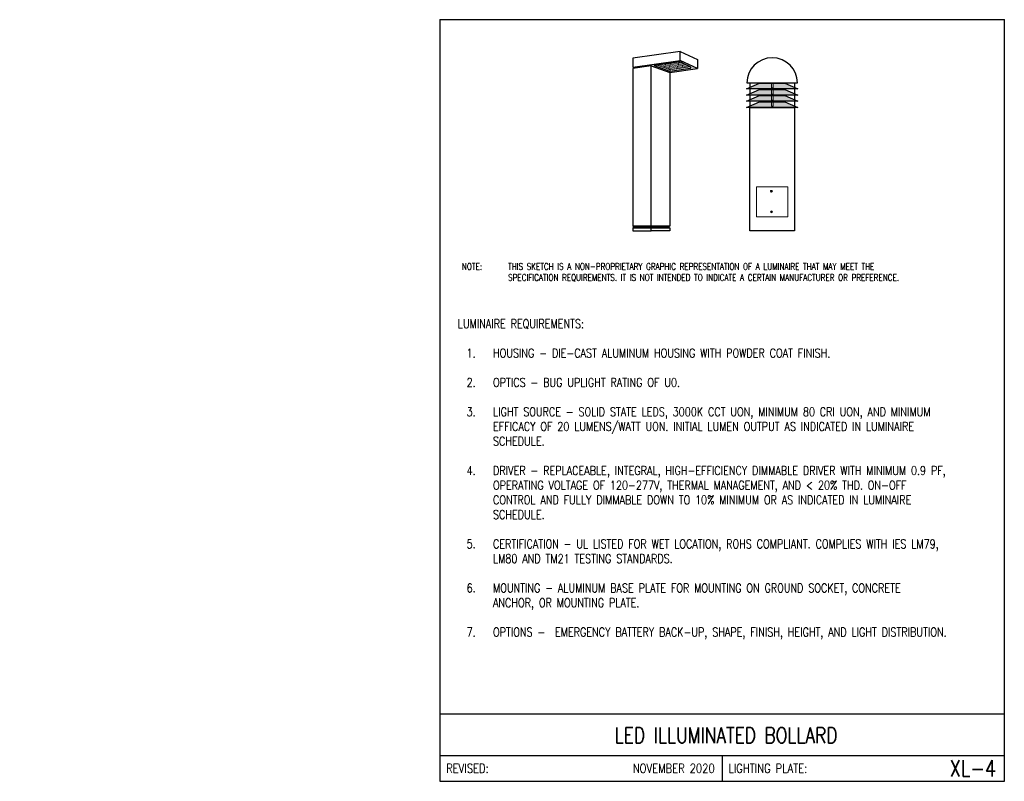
# Model space of a CAD drawing. Header units: inches. Extents: x -5.1 to 19.6, y 0 to 17.7.
# Tile 1 of 25: x -5.1 to 6.8, y 0 to 9.2. Entities that reach past the tile are written whole.
import ezdxf
from ezdxf.enums import TextEntityAlignment as Align

# ---------------------------------------------------------------- set-up
doc = ezdxf.new("R2010")
doc.units = ezdxf.units.IN
doc.header["$MEASUREMENT"] = 0
for name, color, linetype, lineweight in [('E-DETL', 10, 'CONTINUOUS', 30), ('E-DETL-FINE', 9, 'CONTINUOUS', 0), ('E-LUM-PLAT', 8, 'CONTINUOUS', 13)]:
    doc.layers.add(name, color=color, linetype=linetype, lineweight=lineweight)
doc.layers.add('E-DETL-TEXT', color=3, linetype='CONTINUOUS')
doc.layers.add('PDF_Geometry', color=7, linetype='CONTINUOUS')
doc.styles.add('romans', font='ROMANS.SHX', dxfattribs={"width": 0.8})
doc.styles.get("Standard").update_dxf_attribs({"font": 'ROMANS.SHX', "width": 0.8, "height": 0.125})

msp = doc.modelspace()

# ---------------------------------------------------------------- hatches: boundary and pattern name
at = {"layer": 'E-DETL-FINE'}
h = msp.add_hatch(dxfattribs=at)
h.set_pattern_fill('DOTS', color=256, scale=0.1, angle=25, style=0)
h.paths.add_polyline_path([(2.871, 8.674, -0.147243), (2.928, 8.665), (3.022, 8.62, -0.743309), (3.019, 8.601), (2.775, 8.567), (2.774, 8.551), (3.108, 8.597), (2.9, 8.695), (2.339, 8.617), (2.339, 8.6), (2.551, 8.63), (2.774, 8.551), (2.775, 8.567), (2.585, 8.635)])
h = msp.add_hatch(dxfattribs=at)
h.set_pattern_fill('DOTS', color=256, scale=0.2, angle=25)
h.paths.add_polyline_path([(2.928, 8.665, 0.147243), (2.871, 8.674), (2.62, 8.64), (2.777, 8.584), (3.022, 8.62)])
h = msp.add_hatch(dxfattribs=at)
h.set_pattern_fill('DOTS', color=256, scale=0.05, angle=25, style=0)
h.paths.add_polyline_path([(2.762, 6.695), (2.551, 6.695), (2.551, 6.675), (2.762, 6.675)])
h.paths.add_polyline_path([(2.551, 6.695), (2.339, 6.695), (2.339, 6.675), (2.551, 6.675)])
at = {"layer": 'E-LUM-PLAT', "transparency": 33554559}
for points in [[(3.855, 8.421), (4.162, 8.421), (4.291, 8.353), (3.7, 8.353)], [(3.855, 8.347), (4.162, 8.347), (4.291, 8.278), (3.7, 8.278)], [(3.855, 8.272), (4.162, 8.272), (4.291, 8.204), (3.7, 8.204)], [(3.855, 8.198), (4.162, 8.198), (4.291, 8.13), (3.7, 8.13)]]:
    msp.add_hatch(color=256, dxfattribs=at).paths.add_polyline_path(points)

# ---------------------------------------------------------------- linework, layer by layer
at = {"layer": 'E-DETL'}
for p, q in [((0, 9.188), (0, 0)), ((0, 9.188), (6.81, 9.188)), ((6.81, 0), (6.81, 9.188)), ((2.774, 8.551), (3.108, 8.597)), ((0, 0.813), (6.81, 0.813)), ((0, 0.313), (6.81, 0.313)), ((3.405, 0.313), (3.405, 0)), ((0, 0), (6.81, 0))]:
    msp.add_line(p, q, dxfattribs=at)
for points in [[(2.327, 8.615), (2.9, 8.695), (2.9, 8.804), (2.327, 8.725)], [(3.108, 8.597), (2.9, 8.695), (2.9, 8.804), (3.108, 8.706)], [(2.327, 6.695), (2.551, 6.695), (2.551, 8.63), (2.327, 8.598)], [(2.774, 6.695), (2.551, 6.695), (2.551, 8.63), (2.774, 8.551)], [(3.855, 8.421), (4.162, 8.421), (4.317, 8.353), (3.7, 8.353)], [(3.855, 8.347), (4.162, 8.347), (4.317, 8.278), (3.7, 8.278)], [(3.855, 8.272), (4.162, 8.272), (4.317, 8.204), (3.7, 8.204)], [(3.855, 8.198), (4.162, 8.198), (4.317, 8.13), (3.7, 8.13)], [(4.277, 6.641), (3.74, 6.641), (3.74, 8.129), (4.277, 8.129)], [(2.551, 6.675), (2.327, 6.675), (2.327, 6.641), (2.551, 6.641)], [(2.551, 6.695), (2.339, 6.695), (2.339, 6.675), (2.551, 6.675)], [(2.551, 6.695), (2.762, 6.695), (2.762, 6.675), (2.551, 6.675)], [(2.551, 6.675), (2.774, 6.675), (2.774, 6.641), (2.551, 6.641)]]:
    msp.add_lwpolyline(points, close=True, dxfattribs=at)
for points in [[(3.022, 8.62), (2.928, 8.665, 0.147243), (2.871, 8.674), (2.585, 8.635), (2.775, 8.567), (3.019, 8.601, 0.743309)], [(3.705, 8.424), (4.314, 8.424, 0.999974)]]:
    msp.add_lwpolyline(points, format="xyb", close=True, dxfattribs=at)
for points in [[(2.339, 8.6), (2.339, 8.617)], [(3.738, 8.423), (3.738, 8.37)], [(3.738, 8.353), (3.738, 8.295)], [(4.28, 8.423), (4.28, 8.37)], [(4.28, 8.352), (4.28, 8.295)], [(3.738, 8.279), (3.738, 8.221)], [(3.738, 8.204), (3.738, 8.147)], [(4.28, 8.279), (4.28, 8.221)], [(4.28, 8.204), (4.28, 8.146)]]:
    msp.add_lwpolyline(points, dxfattribs=at)
at = {"layer": 'E-DETL-FINE'}
msp.add_line((2.777, 8.584), (2.774, 8.551), dxfattribs=at)
at = {"layer": 'E-DETL-FINE', "lineweight": 18}
for points in [[(4.014, 7.117, 0.413517), (4.002, 7.129, 0.4148), (3.99, 7.117)], [(3.989, 7.118), (4.013, 7.118, -0.413609), (4.002, 7.105, -0.41489), (3.989, 7.118)], [(3.989, 6.869), (4.013, 6.869, -0.413517), (4.002, 6.857, -0.413915), (3.989, 6.869)], [(4.014, 6.869, 0.413121), (4.002, 6.881, 0.413517), (3.99, 6.869)]]:
    msp.add_lwpolyline(points, format="xyb", dxfattribs=at)
at = {"layer": 'E-LUM-PLAT'}
msp.add_lwpolyline([(2.62, 8.64), (2.777, 8.584), (3.022, 8.62)], dxfattribs=at)
at = {"layer": 'E-LUM-PLAT', "lineweight": 18}
msp.add_lwpolyline([(4.197, 6.81), (3.819, 6.81), (3.819, 7.173), (4.197, 7.173)], close=True, dxfattribs=at)
at = {"layer": 'PDF_Geometry', "lineweight": 18}
for points in [[(4.022, 8.423), (4.002, 8.423), (4.002, 8.365), (4.022, 8.365)], [(4.022, 8.35), (4.002, 8.35), (4.002, 8.291), (4.022, 8.291)], [(4.022, 8.276), (4.002, 8.276), (4.002, 8.217), (4.022, 8.217)], [(4.022, 8.202), (4.002, 8.202), (4.002, 8.143), (4.022, 8.143)]]:
    msp.add_lwpolyline(points, close=True, dxfattribs=at)

# ---------------------------------------------------------------- texts
at = {"layer": 'E-DETL', "insert": (-5.067, 0.705), "char_height": 0.125, "attachment_point": 4}
msp.add_mtext('\\A1;  \\P ', dxfattribs=at)
at = {"layer": 'E-DETL-TEXT', "style": 'romans', "width": 0.8}
msp.add_text('LED ILLUMINATED BOLLARD', height=0.1875, dxfattribs=at).set_placement((3.454, 0.462), align=Align.CENTER)
for s, height, p in [('XL-4', 0.1969, (6.711, 0.156)), ('NOVEMBER 2020', 0.11, (3.316, 0.156))]:
    msp.add_text(s, height=height, dxfattribs=at).set_placement(p, align=Align.MIDDLE_RIGHT)
for s, p in [('REVISED:', (0.077, 0.156)), ('LIGHTING PLATE:', (3.482, 0.156))]:
    msp.add_text(s, height=0.11, dxfattribs=at).set_placement(p, align=Align.MIDDLE_LEFT)
at = {"layer": 'E-DETL-TEXT', "attachment_point": 1}
for s, insert, char_height in [('\\pxi-3,l4,t4;NOTE:^ITHIS SKETCH IS A NON-PROPRIETARY GRAPHIC REPRESENTATION OF A LUMINAIRE THAT MAY MEET THE  \\P^I^ISPECIFICATION REQUIREMENTS. IT IS NOT INTENDED TO INDICATE A CERTAIN MANUFACTURER OR PREFERENCE.', (0.187, 6.25), 0.079687), ('LUMINAIRE REQUIREMENTS:\\P\\P\\pxi-3,l4,t4;1.^IHOUSING - DIE-CAST ALUMINUM HOUSING WITH POWDER COAT FINISH.\\P\\pi0,l0,tz;\\P\\pi-3,l4,t4;2.^IOPTICS - BUG UPLIGHT RATING OF U0.\\P\\pi0,l0,tz;\\P\\pi-3,l4,t4;3.^ILIGHT SOURCE - SOLID STATE LEDS, 3000K CCT UON, MINIMUM 80 CRI UON, AND MINIMUM EFFICACY OF 20 LUMENS/WATT UON. INITIAL LUMEN OUTPUT AS INDICATED IN LUMINAIRE SCHEDULE.\\P\\pi0,l0,tz;\\P\\pi-3,l4,t4;4.^IDRIVER - REPLACEABLE, INTEGRAL, HIGH-EFFICIENCY DIMMABLE DRIVER WITH MINIMUM 0.9 PF, OPERATING VOLTAGE OF 120-277V, THERMAL MANAGEMENT, AND < 20% THD. ON-OFF CONTROL AND FULLY DIMMABLE DOWN TO 10% MINIMUM OR AS INDICATED IN LUMINAIRE SCHEDULE. \\P\\pi0,l0,tz;\\P\\pi-3,l4,t4;5.^ICERTIFICATION - UL LISTED FOR WET LOCATION, ROHS COMPLIANT. COMPLIES WITH IES LM79, LM80 AND TM21 TESTING STANDARDS.\\P\\pi0,l0,tz;\\P\\pi-3,l4,t4;6.^IMOUNTING - ALUMINUM BASE PLATE FOR MOUNTING ON GROUND SOCKET, CONCRETE ANCHOR, OR MOUNTING PLATE.\\P\\pi0,l0,tz;\\P\\pi-3,l4,t4;7.^IOPTIONS -  EMERGENCY BATTERY BACK-UP, SHAPE, FINISH, HEIGHT, AND LIGHT DISTRIBUTION.', (0.217, 5.573), 0.10625)]:
    msp.add_mtext_dynamic_manual_height_columns(s, width=6.37764, gutter_width=0.625, heights=[0], dxfattribs=dict(at, insert=insert, char_height=char_height))

doc.saveas('drawing.dxf')
